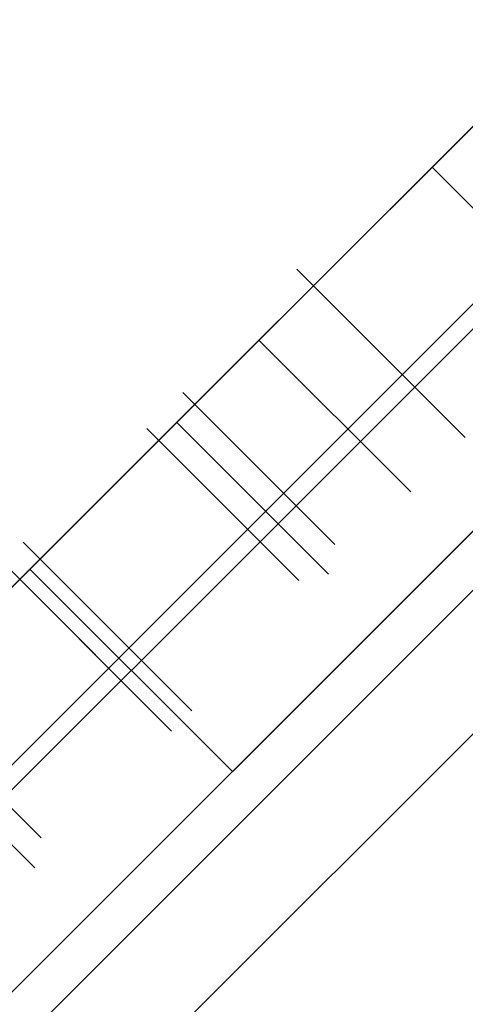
# Model space of a CAD drawing. Header units: millimetres. Extents: x -630 to 192, y -7 to 1615.
# Tile 102 of 249: x 136.04 to 139.15, y 45.51 to 52.39. Entities that reach past the tile are written whole.
import ezdxf

# ---------------------------------------------------------------- set-up
doc = ezdxf.new("R2010")
doc.units = ezdxf.units.MM
doc.header["$MEASUREMENT"] = 0
doc.layers.add('OVIDIO 160x80x72h', color=7, linetype='Continuous')

msp = doc.modelspace()

# ---------------------------------------------------------------- linework, layer by layer
at = {"layer": 'OVIDIO 160x80x72h', "extrusion": (-0.108979, 0.202852, 0.973126)}
for points in [[(-166.8952, 70.6343), (-166.8952, 231.2901)], [(-166.8952, 231.2901), (-166.8952, 70.6343)], [(-167.1907, 231.2901), (-167.1907, 70.6343)], [(-167.4862, 231.2901), (-167.4862, 70.6343)], [(-167.4862, 70.6343), (-167.4862, 231.2901)]]:
    msp.add_lwpolyline(points, dxfattribs=at)
at = {"layer": 'OVIDIO 160x80x72h', "extrusion": (-0.021464, 0.046296, 0.998697)}
for points in [[(-161.4591, -30.7233), (-161.4591, 70.5793)], [(-162.945, -29.7595), (-162.945, 70.7535)]]:
    msp.add_lwpolyline(points, dxfattribs=at)
at = {"layer": 'OVIDIO 160x80x72h', "extrusion": (-0.235702, 0.235702, 0.942809)}
for points in [[(-131.5232, 347.6585), (-131.5232, 238.5807)], [(-132.4719, 238.5807), (-132.4719, 347.6585)], [(-129.6259, 238.5807), (-129.6259, 347.6585)], [(-128.6772, 347.6585), (-128.6772, 238.5807)], [(-125.2546, 333.557), (-125.2546, 229.0167)], [(-126.2942, 336.3253), (-126.2942, 230.9174)]]:
    msp.add_lwpolyline(points, dxfattribs=at)
at = {"layer": 'OVIDIO 160x80x72h', "extrusion": (-0.202852, 0.108979, 0.973126)}
for points in [[(-83.1688, 143.8896), (-83.1688, 304.5455)], [(-83.1688, 304.5455), (-83.1688, 143.8896)], [(-82.8733, 304.5455), (-82.8733, 143.8896)], [(-82.5779, 143.8896), (-82.5779, 304.5455)], [(-82.5779, 304.5455), (-82.5779, 143.8896)]]:
    msp.add_lwpolyline(points, dxfattribs=at)
at = {"layer": 'OVIDIO 160x80x72h', "extrusion": (-0.046296, 0.021464, 0.998697)}
for points in [[(-83.7433, 59.0169), (-83.7433, 160.3213)], [(-82.2571, 59.9851), (-82.2571, 160.4963)]]:
    msp.add_lwpolyline(points, dxfattribs=at)
at = {"layer": 'OVIDIO 160x80x72h', "extrusion": (-0.015219, -0.015219, 0.999768)}
msp.add_lwpolyline([(152.494, 64.9109), (143.1165, 55.5355)], dxfattribs=at)
at = {"layer": 'OVIDIO 160x80x72h', "extrusion": (0.999884, -0.000231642, 0.015217)}
msp.add_lwpolyline([(58.0204, -2.3484), (50.5631, 487.4835)], dxfattribs=at)
at = {"layer": 'OVIDIO 160x80x72h'}
for points in [[(147.8155, 56.0149), (128.6454, 36.8448)], [(128.8588, 37.0582), (147.6021, 55.8015)], [(130.3816, 42.8236), (141.8367, 54.2787)], [(131.0887, 43.5307), (141.1296, 53.5716)], [(141.1296, 53.5716), (131.0887, 43.5307)], [(131.7958, 42.8236), (141.8367, 52.8645)], [(131.7958, 41.4094), (143.2509, 52.8645)], [(132.5029, 42.1165), (142.5438, 52.1574)], [(142.5438, 52.1574), (132.5029, 42.1165)], [(139.5903, 52.0324), (132.6279, 45.07)], [(132.6279, 45.07), (136.1091, 48.5512), (139.5903, 52.0324)], [(138.9175, 51.3595), (139.9781, 50.2988)], [(139.9781, 50.2988), (138.9175, 51.3595)], [(134.0421, 43.6557), (141.0046, 50.6182)], [(141.0046, 50.6182), (134.0421, 43.6557)], [(139.3028, 50.5022), (134.1581, 45.3575)], [(139.1497, 49.4704), (138.089, 50.5311)], [(138.089, 50.5311), (139.1497, 49.4704)], [(139.1497, 49.4704), (138.089, 50.5311)], [(137.7092, 50.1512), (138.7699, 49.0906)], [(138.7699, 49.0906), (137.7092, 50.1512)], [(138.1951, 48.5158), (137.1344, 49.5765)], [(140.3027, 49.5021), (135.1582, 44.3576)], [(136.1798, 48.6219), (137.2405, 47.5612)], [(137.2405, 47.5612), (136.1798, 48.6219)], [(137.2405, 47.5612), (136.1798, 48.6219)], [(137.5233, 47.137), (136.1091, 48.5512)], [(136.0384, 48.4805), (137.0991, 47.4198)], [(137.0991, 47.4198), (136.0384, 48.4805)], [(137.0991, 47.4198), (136.0384, 48.4805)], [(136.1445, 46.4652), (135.0838, 47.5259)]]:
    msp.add_lwpolyline(points, dxfattribs=at)
at = {"layer": 'OVIDIO 160x80x72h', "extrusion": (-0.324768, -0.324768, 0.888285)}
for points in [[(61.9128, 428.2867), (61.9128, 421.2002)], [(61.9128, 421.2002), (61.9128, 428.2867)], [(62.6628, 421.2002), (62.6628, 428.2867)], [(63.4128, 428.2867), (63.4128, 421.2002)], [(63.4128, 421.2002), (63.4128, 428.2867)]]:
    msp.add_lwpolyline(points, dxfattribs=at)
at = {"layer": 'OVIDIO 160x80x72h', "extrusion": (-0.288675, 0.866025, 0.408248)}
for points in [[(-148.03, 24.511), (-150.6747, 21.272)], [(-150.6747, 21.272), (-148.03, 24.511)]]:
    msp.add_lwpolyline(points, dxfattribs=at)
at = {"layer": 'OVIDIO 160x80x72h', "extrusion": (0.707107, -0.707107, 0)}
for points in [[(133.3746, 31.823), (133.3757, 31.7271), (133.3792, 31.6309), (133.385, 31.5343), (133.3932, 31.4376), (133.4037, 31.3407), (133.4167, 31.2437), (133.4321, 31.1469), (133.4499, 31.0502), (133.4702, 30.9537), (133.4928, 30.8575), (133.5179, 30.7617), (133.5454, 30.6665), (133.5753, 30.5718), (133.6075, 30.4778), (133.6421, 30.3846), (133.679, 30.2923), (133.7182, 30.2009), (133.7597, 30.1105), (133.8033, 30.0213), (133.8491, 29.9332), (133.8971, 29.8464), (133.947, 29.761), (133.999, 29.6769), (134.0529, 29.5944), (134.1087, 29.5134), (134.1663, 29.434), (134.2257, 29.3563), (134.2867, 29.2803), (134.3494, 29.2061), (134.4135, 29.1337), (134.4791, 29.0632), (134.5461, 28.9946)], [(134.5461, 28.9946), (134.4791, 29.0632), (134.4135, 29.1337), (134.3494, 29.2061), (134.2867, 29.2803), (134.2257, 29.3563), (134.1663, 29.434), (134.1087, 29.5134), (134.0529, 29.5944), (133.999, 29.6769), (133.947, 29.761), (133.8971, 29.8464), (133.8491, 29.9332), (133.8033, 30.0213), (133.7597, 30.1105), (133.7182, 30.2009), (133.679, 30.2923), (133.6421, 30.3846), (133.6075, 30.4778), (133.5753, 30.5718), (133.5454, 30.6665), (133.5179, 30.7617), (133.4928, 30.8575), (133.4702, 30.9537), (133.4499, 31.0502), (133.4321, 31.1469), (133.4167, 31.2437), (133.4037, 31.3407), (133.3932, 31.4376), (133.385, 31.5343), (133.3792, 31.6309), (133.3757, 31.7271), (133.3746, 31.823)], [(133.3746, 31.823), (133.3757, 31.7271), (133.3792, 31.6309), (133.385, 31.5343), (133.3932, 31.4376), (133.4037, 31.3407), (133.4167, 31.2437), (133.4321, 31.1469), (133.4499, 31.0502), (133.4702, 30.9537), (133.4928, 30.8575), (133.5179, 30.7617), (133.5454, 30.6665), (133.5753, 30.5718), (133.6075, 30.4778), (133.6421, 30.3846), (133.679, 30.2923), (133.7182, 30.2009), (133.7597, 30.1105), (133.8033, 30.0213), (133.8491, 29.9332), (133.8971, 29.8464), (133.947, 29.761), (133.999, 29.6769), (134.0529, 29.5944), (134.1087, 29.5134), (134.1663, 29.434), (134.2257, 29.3563), (134.2867, 29.2803), (134.3494, 29.2061), (134.4135, 29.1337), (134.4791, 29.0632), (134.5461, 28.9946)], [(132.2025, 634.4481), (132.2695, 634.3795), (132.3351, 634.309), (132.3993, 634.2366), (132.4619, 634.1624), (132.523, 634.0864), (132.5824, 634.0087), (132.64, 633.9293), (132.6958, 633.8483), (132.7497, 633.7658), (132.8017, 633.6818), (132.8517, 633.5963), (132.8997, 633.5095), (132.9455, 633.4215), (132.9892, 633.3322), (133.0306, 633.2418), (133.0698, 633.1504), (133.1068, 633.0581), (133.1414, 632.9649), (133.1736, 632.8709), (133.2035, 632.7762), (133.231, 632.681), (133.2561, 632.5852), (133.2788, 632.489), (133.2991, 632.3925), (133.3169, 632.2958), (133.3323, 632.1989), (133.3453, 632.102), (133.3559, 632.0051), (133.3641, 631.9083), (133.3699, 631.8118), (133.3734, 631.7155), (133.3746, 631.6196)], [(133.3746, 631.6196), (133.3734, 631.7155), (133.3699, 631.8118), (133.3641, 631.9083), (133.3559, 632.0051), (133.3453, 632.102), (133.3323, 632.1989), (133.3169, 632.2958), (133.2991, 632.3925), (133.2788, 632.489), (133.2561, 632.5852), (133.231, 632.681), (133.2035, 632.7762), (133.1736, 632.8709), (133.1414, 632.9649), (133.1068, 633.0581), (133.0698, 633.1504), (133.0306, 633.2418), (132.9892, 633.3322), (132.9455, 633.4215), (132.8997, 633.5095), (132.8517, 633.5963), (132.8017, 633.6818), (132.7497, 633.7658), (132.6958, 633.8483), (132.64, 633.9293), (132.5824, 634.0087), (132.523, 634.0864), (132.4619, 634.1624), (132.3993, 634.2366), (132.3351, 634.309), (132.2695, 634.3795), (132.2025, 634.4481)], [(132.8374, 660.1526), (132.7224, 660.0908), (132.6085, 660.0246), (132.496, 659.9542), (132.385, 659.8794), (132.2759, 659.8005), (132.1687, 659.7173), (132.0639, 659.6301), (131.9615, 659.5388), (131.8619, 659.4436), (131.7652, 659.3446), (131.6716, 659.2419), (131.5814, 659.1357), (131.5376, 659.0813), (131.4947, 659.0261), (131.4528, 658.9702), (131.4118, 658.9134), (131.3718, 658.856), (131.3328, 658.7978), (131.2948, 658.7389), (131.2578, 658.6793), (131.2219, 658.6191), (131.187, 658.5583), (131.1532, 658.4969), (131.1205, 658.435), (131.089, 658.3725), (131.0585, 658.3095), (131.0292, 658.2461), (131.001, 658.1822), (130.9481, 658.0533), (130.8999, 657.9231), (130.8564, 657.7917), (130.8175, 657.6594), (130.7835, 657.5266), (130.7541, 657.3934), (130.7295, 657.26), (130.7095, 657.1268), (130.694, 656.9939), (130.6831, 656.8616), (130.6767, 656.73), (130.6746, 656.5995)], [(130.6746, 656.5995), (130.6767, 656.73), (130.6831, 656.8616), (130.694, 656.9939), (130.7095, 657.1268), (130.7295, 657.26), (130.7541, 657.3934), (130.7835, 657.5266), (130.8175, 657.6594), (130.8564, 657.7917), (130.8999, 657.9231), (130.9481, 658.0533), (131.001, 658.1822), (131.0292, 658.2461), (131.0585, 658.3095), (131.089, 658.3725), (131.1205, 658.435), (131.1532, 658.4969), (131.187, 658.5583), (131.2219, 658.6191), (131.2578, 658.6793), (131.2948, 658.7389), (131.3328, 658.7978), (131.3718, 658.856), (131.4118, 658.9134), (131.4528, 658.9702), (131.4947, 659.0261), (131.5376, 659.0813), (131.5814, 659.1357), (131.6716, 659.2419), (131.7652, 659.3446), (131.8619, 659.4436), (131.9615, 659.5388), (132.0639, 659.6301), (132.1687, 659.7173), (132.2759, 659.8005), (132.385, 659.8794), (132.496, 659.9542), (132.6085, 660.0246), (132.7224, 660.0908), (132.8374, 660.1526)], [(132.2028, 634.4478), (132.2698, 634.3792), (132.3354, 634.3087), (132.3996, 634.2363), (132.4622, 634.1621), (132.5232, 634.0861), (132.5826, 634.0084), (132.6402, 633.929), (132.696, 633.848), (132.75, 633.7655), (132.8019, 633.6814), (132.8519, 633.596), (132.8999, 633.5092), (132.9457, 633.4211), (132.9893, 633.3318), (133.0308, 633.2415), (133.07, 633.1501), (133.1069, 633.0577), (133.1415, 632.9645), (133.1738, 632.8705), (133.2036, 632.7758), (133.2311, 632.6806), (133.2562, 632.5848), (133.2789, 632.4886), (133.2991, 632.3921), (133.317, 632.2954), (133.3324, 632.1985), (133.3453, 632.1016), (133.3559, 632.0047), (133.3641, 631.9079), (133.3699, 631.8114), (133.3734, 631.7151), (133.3746, 631.6192)], [(133.3746, 631.6192), (133.3734, 631.7151), (133.3699, 631.8114), (133.3641, 631.9079), (133.3559, 632.0047), (133.3453, 632.1016), (133.3324, 632.1985), (133.317, 632.2954), (133.2991, 632.3921), (133.2789, 632.4886), (133.2562, 632.5848), (133.2311, 632.6806), (133.2036, 632.7758), (133.1738, 632.8705), (133.1415, 632.9645), (133.1069, 633.0577), (133.07, 633.1501), (133.0308, 633.2415), (132.9893, 633.3318), (132.9457, 633.4211), (132.8999, 633.5092), (132.8519, 633.596), (132.8019, 633.6814), (132.75, 633.7655), (132.696, 633.848), (132.6402, 633.929), (132.5826, 634.0084), (132.5232, 634.0861), (132.4622, 634.1621), (132.3996, 634.2363), (132.3354, 634.3087), (132.2698, 634.3792), (132.2028, 634.4478)], [(132.8374, 660.1526), (132.7224, 660.0908), (132.6085, 660.0246), (132.496, 659.9542), (132.385, 659.8794), (132.2759, 659.8005), (132.1687, 659.7173), (132.0639, 659.6301), (131.9615, 659.5388), (131.8619, 659.4436), (131.7652, 659.3446), (131.6716, 659.2419), (131.5814, 659.1357), (131.5376, 659.0813), (131.4947, 659.0261), (131.4528, 658.9702), (131.4118, 658.9134), (131.3718, 658.856), (131.3328, 658.7978), (131.2948, 658.7389), (131.2578, 658.6793), (131.2219, 658.6191), (131.187, 658.5583), (131.1532, 658.4969), (131.1205, 658.435), (131.089, 658.3725), (131.0585, 658.3095), (131.0292, 658.2461), (131.001, 658.1822), (130.9481, 658.0533), (130.8999, 657.9231), (130.8564, 657.7917), (130.8175, 657.6594), (130.7835, 657.5266), (130.7541, 657.3934), (130.7295, 657.26), (130.7095, 657.1268), (130.694, 656.9939), (130.6831, 656.8616), (130.6767, 656.73), (130.6746, 656.5995)], [(130.6746, 656.5995), (130.6767, 656.73), (130.6831, 656.8616), (130.694, 656.9939), (130.7095, 657.1268), (130.7295, 657.26), (130.7541, 657.3934), (130.7835, 657.5266), (130.8175, 657.6594), (130.8564, 657.7917), (130.8999, 657.9231), (130.9481, 658.0533), (131.001, 658.1822), (131.0292, 658.2461), (131.0585, 658.3095), (131.089, 658.3725), (131.1205, 658.435), (131.1532, 658.4969), (131.187, 658.5583), (131.2219, 658.6191), (131.2578, 658.6793), (131.2948, 658.7389), (131.3328, 658.7978), (131.3718, 658.856), (131.4118, 658.9134), (131.4528, 658.9702), (131.4947, 659.0261), (131.5376, 659.0813), (131.5814, 659.1357), (131.6716, 659.2419), (131.7652, 659.3446), (131.8619, 659.4436), (131.9615, 659.5388), (132.0639, 659.6301), (132.1687, 659.7173), (132.2759, 659.8005), (132.385, 659.8794), (132.496, 659.9542), (132.6085, 660.0246), (132.7224, 660.0908), (132.8374, 660.1526)], [(129.3025, 634.8039), (129.3695, 634.8725), (129.4351, 634.943), (129.4993, 635.0154), (129.5619, 635.0896), (129.623, 635.1656), (129.6824, 635.2433), (129.74, 635.3227), (129.7958, 635.4036), (129.8497, 635.4862), (129.9017, 635.5702), (129.9517, 635.6557), (129.9997, 635.7425), (130.0455, 635.8305), (130.0892, 635.9198), (130.1306, 636.0102), (130.1698, 636.1016), (130.2068, 636.1939), (130.2414, 636.2871), (130.2736, 636.3811), (130.3035, 636.4758), (130.331, 636.571), (130.3561, 636.6668), (130.3788, 636.763), (130.3991, 636.8595), (130.4169, 636.9562), (130.4323, 637.0531), (130.4453, 637.15), (130.4559, 637.2469), (130.4641, 637.3437), (130.4699, 637.4402), (130.4734, 637.5365), (130.4746, 637.6324)], [(130.4746, 637.6324), (130.4734, 637.5365), (130.4699, 637.4402), (130.4641, 637.3437), (130.4559, 637.2469), (130.4453, 637.15), (130.4323, 637.0531), (130.4169, 636.9562), (130.3991, 636.8595), (130.3788, 636.763), (130.3561, 636.6668), (130.331, 636.571), (130.3035, 636.4758), (130.2736, 636.3811), (130.2414, 636.2871), (130.2068, 636.1939), (130.1698, 636.1016), (130.1306, 636.0102), (130.0892, 635.9198), (130.0455, 635.8305), (129.9997, 635.7425), (129.9517, 635.6557), (129.9017, 635.5702), (129.8497, 635.4862), (129.7958, 635.4036), (129.74, 635.3227), (129.6824, 635.2433), (129.623, 635.1656), (129.5619, 635.0896), (129.4993, 635.0154), (129.4351, 634.943), (129.3695, 634.8725), (129.3025, 634.8039)]]:
    msp.add_lwpolyline(points, dxfattribs=at)
at = {"layer": 'OVIDIO 160x80x72h', "extrusion": (0.000182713, -0.000182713, 1)}
for points in [[(139.0343, 49.5858), (137.9736, 50.6465)], [(137.9736, 50.6465), (139.0343, 49.5858)]]:
    msp.add_lwpolyline(points, dxfattribs=at)
at = {"layer": 'OVIDIO 160x80x72h', "extrusion": (1, 0, 0)}
for points in [[(50.5311, 631.6196), (50.5311, 31.823)], [(50.5311, 31.823), (50.5311, 631.6196)], [(50.0007, 31.823), (50.0007, 631.6193)], [(48.6219, 637.6328), (48.6219, 656.5995)], [(48.6219, 656.5995), (48.6219, 637.6328)], [(48.5512, -0.1338), (48.5512, 27.1662)], [(48.4805, 656.5995), (48.4805, 637.6328)], [(48.0916, 637.6327), (48.0916, 656.5995)], [(47.9501, 637.6327), (47.9501, 656.5995)], [(47.5612, 656.5995), (47.5612, 637.6324)], [(47.5612, 637.6324), (47.5612, 656.5995)], [(47.4198, 656.5995), (47.4198, 637.6324)], [(47.4198, 637.6324), (47.4198, 656.5995)], [(47.137, -0.1338), (47.137, 27.1662)]]:
    msp.add_lwpolyline(points, dxfattribs=at)
at = {"layer": 'OVIDIO 160x80x72h', "extrusion": (-0.707107, 0.707107, 0)}
for points in [[(-133.3746, 31.823), (-133.3757, 31.7271), (-133.3792, 31.6309), (-133.385, 31.5343), (-133.3932, 31.4376), (-133.4037, 31.3407), (-133.4167, 31.2437), (-133.4321, 31.1469), (-133.4499, 31.0502), (-133.4702, 30.9537), (-133.4928, 30.8575), (-133.5179, 30.7617), (-133.5454, 30.6665), (-133.5753, 30.5718), (-133.6075, 30.4778), (-133.6421, 30.3846), (-133.679, 30.2923), (-133.7182, 30.2009), (-133.7597, 30.1105), (-133.8033, 30.0213), (-133.8491, 29.9332), (-133.8971, 29.8464), (-133.947, 29.761), (-133.999, 29.6769), (-134.0529, 29.5944), (-134.1087, 29.5134), (-134.1663, 29.434), (-134.2257, 29.3563), (-134.2867, 29.2803), (-134.3494, 29.2061), (-134.4135, 29.1337), (-134.4791, 29.0632), (-134.5461, 28.9946)], [(-134.5461, 28.9946), (-134.4791, 29.0632), (-134.4135, 29.1337), (-134.3494, 29.2061), (-134.2867, 29.2803), (-134.2257, 29.3563), (-134.1663, 29.434), (-134.1087, 29.5134), (-134.0529, 29.5944), (-133.999, 29.6769), (-133.947, 29.761), (-133.8971, 29.8464), (-133.8491, 29.9332), (-133.8033, 30.0213), (-133.7597, 30.1105), (-133.7182, 30.2009), (-133.679, 30.2923), (-133.6421, 30.3846), (-133.6075, 30.4778), (-133.5753, 30.5718), (-133.5454, 30.6665), (-133.5179, 30.7617), (-133.4928, 30.8575), (-133.4702, 30.9537), (-133.4499, 31.0502), (-133.4321, 31.1469), (-133.4167, 31.2437), (-133.4037, 31.3407), (-133.3932, 31.4376), (-133.385, 31.5343), (-133.3792, 31.6309), (-133.3757, 31.7271), (-133.3746, 31.823)], [(-132.2025, 634.4481), (-132.2695, 634.3795), (-132.3351, 634.309), (-132.3993, 634.2366), (-132.4619, 634.1624), (-132.523, 634.0865), (-132.5823, 634.0088), (-132.64, 633.9294), (-132.6958, 633.8484), (-132.7497, 633.7659), (-132.8017, 633.6819), (-132.8517, 633.5964), (-132.8996, 633.5096), (-132.9455, 633.4216), (-132.9891, 633.3323), (-133.0306, 633.242), (-133.0698, 633.1506), (-133.1067, 633.0583), (-133.1413, 632.9651), (-133.1736, 632.8711), (-133.2035, 632.7764), (-133.231, 632.6812), (-133.2561, 632.5854), (-133.2788, 632.4893), (-133.299, 632.3928), (-133.3169, 632.296), (-133.3323, 632.1992), (-133.3453, 632.1022), (-133.3559, 632.0054), (-133.3641, 631.9086), (-133.3699, 631.812), (-133.3734, 631.7158), (-133.3746, 631.6199)], [(-130.6746, 656.5995), (-130.6767, 656.73), (-130.6831, 656.8616), (-130.694, 656.9939), (-130.7095, 657.1268), (-130.7295, 657.26), (-130.7541, 657.3934), (-130.7835, 657.5266), (-130.8175, 657.6594), (-130.8564, 657.7917), (-130.8999, 657.9231), (-130.9481, 658.0533), (-131.001, 658.1822), (-131.0292, 658.2461), (-131.0585, 658.3095), (-131.089, 658.3725), (-131.1205, 658.435), (-131.1532, 658.4969), (-131.187, 658.5583), (-131.2219, 658.6191), (-131.2578, 658.6793), (-131.2948, 658.7389), (-131.3328, 658.7978), (-131.3718, 658.856), (-131.4118, 658.9134), (-131.4528, 658.9702), (-131.4947, 659.0261), (-131.5376, 659.0813), (-131.5814, 659.1357), (-131.6716, 659.2419), (-131.7652, 659.3446), (-131.8619, 659.4436), (-131.9615, 659.5388), (-132.0639, 659.6301), (-132.1687, 659.7173), (-132.2759, 659.8005), (-132.385, 659.8794), (-132.496, 659.9542), (-132.6085, 660.0246), (-132.7224, 660.0908), (-132.8374, 660.1526)], [(-130.6746, 637.6328), (-130.6757, 637.5369), (-130.6792, 637.4406), (-130.685, 637.3441), (-130.6932, 637.2473), (-130.7038, 637.1504), (-130.7167, 637.0535), (-130.7321, 636.9566), (-130.75, 636.8599), (-130.7702, 636.7633), (-130.7929, 636.6672), (-130.818, 636.5714), (-130.8455, 636.4761), (-130.8753, 636.3815), (-130.9076, 636.2875), (-130.9422, 636.1943), (-130.9791, 636.1019), (-131.0183, 636.0105), (-131.0598, 635.9201), (-131.1034, 635.8309), (-131.1492, 635.7428), (-131.1972, 635.656), (-131.2472, 635.5706), (-131.2991, 635.4865), (-131.3531, 635.404), (-131.4089, 635.323), (-131.4665, 635.2436), (-131.5259, 635.1659), (-131.5869, 635.0899), (-131.6496, 635.0157), (-131.7137, 634.9433), (-131.7793, 634.8728), (-131.8463, 634.8041)], [(-131.8463, 634.8041), (-131.7793, 634.8728), (-131.7137, 634.9433), (-131.6496, 635.0157), (-131.5869, 635.0899), (-131.5259, 635.1659), (-131.4665, 635.2436), (-131.4089, 635.323), (-131.3531, 635.404), (-131.2991, 635.4865), (-131.2472, 635.5706), (-131.1972, 635.656), (-131.1492, 635.7428), (-131.1034, 635.8309), (-131.0598, 635.9201), (-131.0183, 636.0105), (-130.9791, 636.1019), (-130.9422, 636.1943), (-130.9076, 636.2875), (-130.8753, 636.3815), (-130.8455, 636.4761), (-130.818, 636.5714), (-130.7929, 636.6672), (-130.7702, 636.7633), (-130.75, 636.8599), (-130.7321, 636.9566), (-130.7167, 637.0535), (-130.7038, 637.1504), (-130.6932, 637.2473), (-130.685, 637.3441), (-130.6792, 637.4406), (-130.6757, 637.5369), (-130.6746, 637.6328)], [(-130.6746, 637.6324), (-130.6757, 637.5366), (-130.6792, 637.4403), (-130.685, 637.3438), (-130.6932, 637.247), (-130.7038, 637.1501), (-130.7168, 637.0532), (-130.7322, 636.9564), (-130.75, 636.8597), (-130.7702, 636.7632), (-130.7929, 636.667), (-130.818, 636.5713), (-130.8455, 636.476), (-130.8753, 636.3814), (-130.9076, 636.2874), (-130.9422, 636.1942), (-130.9791, 636.1019), (-131.0183, 636.0105), (-131.0597, 635.9202), (-131.1034, 635.8309), (-131.1492, 635.7429), (-131.1971, 635.6561), (-131.2471, 635.5706), (-131.2991, 635.4866), (-131.353, 635.4041), (-131.4088, 635.3231), (-131.4664, 635.2437), (-131.5257, 635.166), (-131.5868, 635.0901), (-131.6494, 635.0159), (-131.7135, 634.9435), (-131.7791, 634.873), (-131.8461, 634.8044)], [(-130.4746, 656.5995), (-130.4724, 656.73), (-130.466, 656.8616), (-130.4551, 656.9939), (-130.4396, 657.1268), (-130.4196, 657.26), (-130.395, 657.3934), (-130.3656, 657.5266), (-130.3316, 657.6594), (-130.2928, 657.7917), (-130.2492, 657.9231), (-130.201, 658.0533), (-130.1481, 658.1822), (-130.1199, 658.2461), (-130.0906, 658.3095), (-130.0601, 658.3725), (-130.0286, 658.435), (-129.9959, 658.4969), (-129.9621, 658.5583), (-129.9272, 658.6191), (-129.8913, 658.6793), (-129.8544, 658.7389), (-129.8163, 658.7978), (-129.7773, 658.856), (-129.7373, 658.9134), (-129.6963, 658.9702), (-129.6544, 659.0261), (-129.6115, 659.0813), (-129.5677, 659.1357), (-129.4775, 659.2419), (-129.3839, 659.3446), (-129.2872, 659.4436), (-129.1876, 659.5388), (-129.0852, 659.6301), (-128.9804, 659.7173), (-128.8732, 659.8005), (-128.7641, 659.8794), (-128.6531, 659.9542), (-128.5406, 660.0246), (-128.4267, 660.0908), (-128.3117, 660.1526)], [(-130.6746, 637.6324), (-130.6757, 637.5365), (-130.6792, 637.4402), (-130.685, 637.3437), (-130.6932, 637.2469), (-130.7038, 637.15), (-130.7168, 637.0531), (-130.7322, 636.9562), (-130.75, 636.8595), (-130.7703, 636.763), (-130.793, 636.6668), (-130.8181, 636.571), (-130.8456, 636.4758), (-130.8755, 636.3811), (-130.9077, 636.2871), (-130.9423, 636.1939), (-130.9793, 636.1016), (-131.0185, 636.0102), (-131.0599, 635.9198), (-131.1036, 635.8305), (-131.1494, 635.7425), (-131.1974, 635.6557), (-131.2474, 635.5702), (-131.2994, 635.4862), (-131.3533, 635.4036), (-131.4091, 635.3227), (-131.4667, 635.2433), (-131.5261, 635.1656), (-131.5872, 635.0896), (-131.6498, 635.0154), (-131.714, 634.943), (-131.7796, 634.8725), (-131.8466, 634.8039)], [(-131.8466, 634.8039), (-131.7796, 634.8725), (-131.714, 634.943), (-131.6498, 635.0154), (-131.5872, 635.0896), (-131.5261, 635.1656), (-131.4667, 635.2433), (-131.4091, 635.3227), (-131.3533, 635.4036), (-131.2994, 635.4862), (-131.2474, 635.5702), (-131.1974, 635.6557), (-131.1494, 635.7425), (-131.1036, 635.8305), (-131.0599, 635.9198), (-131.0185, 636.0102), (-130.9793, 636.1016), (-130.9423, 636.1939), (-130.9077, 636.2871), (-130.8755, 636.3811), (-130.8456, 636.4758), (-130.8181, 636.571), (-130.793, 636.6668), (-130.7703, 636.763), (-130.75, 636.8595), (-130.7322, 636.9562), (-130.7168, 637.0531), (-130.7038, 637.15), (-130.6932, 637.2469), (-130.685, 637.3437), (-130.6792, 637.4402), (-130.6757, 637.5365), (-130.6746, 637.6324)], [(-130.4746, 656.5995), (-130.4724, 656.73), (-130.466, 656.8616), (-130.4551, 656.9939), (-130.4396, 657.1268), (-130.4196, 657.26), (-130.395, 657.3934), (-130.3656, 657.5266), (-130.3316, 657.6594), (-130.2928, 657.7917), (-130.2492, 657.9231), (-130.201, 658.0533), (-130.1481, 658.1822), (-130.1199, 658.2461), (-130.0906, 658.3095), (-130.0601, 658.3725), (-130.0286, 658.435), (-129.9959, 658.4969), (-129.9621, 658.5583), (-129.9272, 658.6191), (-129.8913, 658.6793), (-129.8544, 658.7389), (-129.8163, 658.7978), (-129.7773, 658.856), (-129.7373, 658.9134), (-129.6963, 658.9702), (-129.6544, 659.0261), (-129.6115, 659.0813), (-129.5677, 659.1357), (-129.4775, 659.2419), (-129.3839, 659.3446), (-129.2872, 659.4436), (-129.1876, 659.5388), (-129.0852, 659.6301), (-128.9804, 659.7173), (-128.8732, 659.8005), (-128.7641, 659.8794), (-128.6531, 659.9542), (-128.5406, 660.0246), (-128.4267, 660.0908), (-128.3117, 660.1526)], [(-130.4746, 637.6328), (-130.4734, 637.5369), (-130.4699, 637.4406), (-130.4641, 637.3441), (-130.4559, 637.2473), (-130.4454, 637.1504), (-130.4324, 637.0535), (-130.417, 636.9566), (-130.3992, 636.8598), (-130.3789, 636.7633), (-130.3562, 636.6672), (-130.3312, 636.5714), (-130.3037, 636.4761), (-130.2738, 636.3815), (-130.2415, 636.2875), (-130.2069, 636.1943), (-130.17, 636.1019), (-130.1308, 636.0105), (-130.0893, 635.9201), (-130.0457, 635.8309), (-129.9999, 635.7428), (-129.9519, 635.656), (-129.902, 635.5705), (-129.85, 635.4865), (-129.796, 635.4039), (-129.7402, 635.3229), (-129.6826, 635.2436), (-129.6232, 635.1658), (-129.5622, 635.0898), (-129.4995, 635.0156), (-129.4354, 634.9432), (-129.3697, 634.8727), (-129.3027, 634.8041)], [(-130.4746, 656.5995), (-130.4724, 656.73), (-130.466, 656.8616), (-130.4551, 656.9939), (-130.4396, 657.1268), (-130.4196, 657.26), (-130.395, 657.3934), (-130.3656, 657.5266), (-130.3316, 657.6594), (-130.2928, 657.7917), (-130.2492, 657.9231), (-130.201, 658.0533), (-130.1481, 658.1822), (-130.1199, 658.2461), (-130.0906, 658.3095), (-130.0601, 658.3725), (-130.0286, 658.435), (-129.9959, 658.4969), (-129.9621, 658.5583), (-129.9272, 658.6191), (-129.8913, 658.6793), (-129.8544, 658.7389), (-129.8163, 658.7978), (-129.7773, 658.856), (-129.7373, 658.9134), (-129.6963, 658.9702), (-129.6544, 659.0261), (-129.6115, 659.0813), (-129.5677, 659.1357), (-129.4775, 659.2419), (-129.3839, 659.3446), (-129.2872, 659.4436), (-129.1876, 659.5388), (-129.0852, 659.6301), (-128.9804, 659.7173), (-128.8732, 659.8005), (-128.7641, 659.8794), (-128.6531, 659.9542), (-128.5406, 660.0246), (-128.4267, 660.0908), (-128.3117, 660.1526)], [(-128.3117, 660.1526), (-128.4267, 660.0908), (-128.5406, 660.0246), (-128.6531, 659.9542), (-128.7641, 659.8794), (-128.8732, 659.8005), (-128.9804, 659.7173), (-129.0852, 659.6301), (-129.1876, 659.5388), (-129.2872, 659.4436), (-129.3839, 659.3446), (-129.4775, 659.2419), (-129.5677, 659.1357), (-129.6115, 659.0813), (-129.6544, 659.0261), (-129.6963, 658.9702), (-129.7373, 658.9134), (-129.7773, 658.856), (-129.8163, 658.7978), (-129.8544, 658.7389), (-129.8913, 658.6793), (-129.9272, 658.6191), (-129.9621, 658.5583), (-129.9959, 658.4969), (-130.0286, 658.435), (-130.0601, 658.3725), (-130.0906, 658.3095), (-130.1199, 658.2461), (-130.1481, 658.1822), (-130.201, 658.0533), (-130.2492, 657.9231), (-130.2928, 657.7917), (-130.3316, 657.6594), (-130.3656, 657.5266), (-130.395, 657.3934), (-130.4196, 657.26), (-130.4396, 657.1268), (-130.4551, 656.9939), (-130.466, 656.8616), (-130.4724, 656.73), (-130.4746, 656.5995)]]:
    msp.add_lwpolyline(points, dxfattribs=at)
at = {"layer": 'OVIDIO 160x80x72h', "extrusion": (0.881274, 0.265352, -0.39108)}
msp.add_lwpolyline([(9.7402, 622.7879), (-32.1275, 677.1671)], dxfattribs=at)
at = {"layer": 'OVIDIO 160x80x72h', "extrusion": (0.865975, -0.288793, 0.408272)}
for points in [[(90.2547, 532.8108), (90.5732, 532.4208)], [(90.5732, 532.4208), (90.2547, 532.8108)], [(89.5843, 532.2627), (89.9028, 531.8727)], [(89.9028, 531.8727), (89.5843, 532.2627)]]:
    msp.add_lwpolyline(points, dxfattribs=at)
at = {"layer": 'OVIDIO 160x80x72h', "extrusion": (0.000129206, -0.000129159, 1)}
for points in [[(138.2391, 48.7238), (137.1783, 49.7842)], [(137.1783, 49.7842), (138.2391, 48.7238)], [(136.9264, 49.5325), (137.9873, 48.472)], [(137.9873, 48.472), (136.9264, 49.5325)]]:
    msp.add_lwpolyline(points, dxfattribs=at)
at = {"layer": 'OVIDIO 160x80x72h', "extrusion": (0, 1, 0)}
for points in [[(-139.1497, 631.6192), (-139.1497, 31.823)], [(-139.1497, 31.823), (-139.1497, 631.6192)]]:
    msp.add_lwpolyline(points, dxfattribs=at)
at = {"layer": 'OVIDIO 160x80x72h', "extrusion": (-0.288793, 0.865975, 0.408272)}
msp.add_lwpolyline([(-146.2697, 577.9152), (-145.9512, 578.305)], dxfattribs=at)
at = {"layer": 'OVIDIO 160x80x72h', "extrusion": (0.000182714, -0.000182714, 1)}
for points in [[(137.124, 47.6777), (136.0633, 48.7384)], [(136.0633, 48.7384), (137.124, 47.6777)], [(136.9826, 47.5363), (135.9219, 48.597)], [(135.9219, 48.597), (136.9826, 47.5363)]]:
    msp.add_lwpolyline(points, dxfattribs=at)
at = {"layer": 'OVIDIO 160x80x72h', "extrusion": (0.707107, 0.707107, 0)}
for points in [[(-61.9128, 27.1662), (-61.9137, 27.2383), (-61.9163, 27.3108), (-61.9207, 27.3834), (-61.9269, 27.4562), (-61.9349, 27.5291), (-61.9446, 27.6019), (-61.9562, 27.6747), (-61.9697, 27.7474), (-61.9849, 27.8199), (-62.002, 27.8921), (-62.0209, 27.964), (-62.0416, 28.0356), (-62.064, 28.1066), (-62.0883, 28.1771), (-62.1143, 28.247), (-62.142, 28.3163), (-62.1715, 28.3848), (-62.2026, 28.4525), (-62.2354, 28.5194), (-62.2697, 28.5853), (-62.3057, 28.6503), (-62.3432, 28.7143), (-62.3821, 28.7772), (-62.4225, 28.839), (-62.4643, 28.8996), (-62.5075, 28.959), (-62.5519, 29.0171), (-62.5976, 29.0739), (-62.6444, 29.1294), (-62.6924, 29.1835), (-62.7414, 29.2362), (-62.7915, 29.2875), (-62.8428, 29.3375), (-62.8955, 29.3866), (-62.9496, 29.4346), (-63.0051, 29.4814), (-63.0619, 29.5271), (-63.12, 29.5715), (-63.1794, 29.6147), (-63.24, 29.6565), (-63.3018, 29.6969), (-63.3647, 29.7358), (-63.4286, 29.7733), (-63.4936, 29.8092), (-63.5596, 29.8436), (-63.6265, 29.8764), (-63.6942, 29.9075), (-63.7627, 29.937), (-63.832, 29.9647), (-63.9019, 29.9907), (-63.9724, 30.0149), (-64.0434, 30.0374), (-64.1149, 30.0581), (-64.1868, 30.077), (-64.2591, 30.0941), (-64.3316, 30.1093), (-64.4042, 30.1227), (-64.4771, 30.1343), (-64.5499, 30.1441), (-64.6228, 30.1521), (-64.6956, 30.1583), (-64.7682, 30.1627), (-64.8406, 30.1653), (-64.9128, 30.1662)], [(-63.9128, 27.1662), (-63.9131, 27.1904), (-63.914, 27.2147), (-63.9155, 27.2391), (-63.9176, 27.2635), (-63.9203, 27.2879), (-63.9236, 27.3123), (-63.9275, 27.3367), (-63.932, 27.361), (-63.9371, 27.3852), (-63.9429, 27.4094), (-63.9492, 27.4334), (-63.9561, 27.4573), (-63.9637, 27.481), (-63.9718, 27.5045), (-63.9805, 27.5278), (-63.9898, 27.5509), (-63.9996, 27.5737), (-64.01, 27.5963), (-64.021, 27.6185), (-64.0324, 27.6404), (-64.0444, 27.662), (-64.0569, 27.6833), (-64.0699, 27.7042), (-64.0833, 27.7247), (-64.0972, 27.7448), (-64.1116, 27.7645), (-64.1263, 27.7837), (-64.1415, 27.8026), (-64.157, 27.8209), (-64.1729, 27.8389), (-64.1891, 27.8563), (-64.2057, 27.8733), (-64.2227, 27.8898), (-64.2401, 27.9061), (-64.258, 27.922), (-64.2764, 27.9375), (-64.2952, 27.9527), (-64.3145, 27.9674), (-64.3342, 27.9818), (-64.3543, 27.9957), (-64.3748, 28.0091), (-64.3957, 28.0221), (-64.4169, 28.0346), (-64.4385, 28.0465), (-64.4605, 28.058), (-64.4827, 28.0689), (-64.5053, 28.0793), (-64.5281, 28.0892), (-64.5512, 28.0985), (-64.5745, 28.1072), (-64.598, 28.1153), (-64.6217, 28.1228), (-64.6456, 28.1298), (-64.6696, 28.1361), (-64.6937, 28.1419), (-64.718, 28.147), (-64.7423, 28.1515), (-64.7667, 28.1554), (-64.7911, 28.1587), (-64.8155, 28.1614), (-64.8399, 28.1635), (-64.8643, 28.165), (-64.8886, 28.1659), (-64.9128, 28.1662)]]:
    msp.add_lwpolyline(points, dxfattribs=at)
at = {"layer": 'OVIDIO 160x80x72h', "extrusion": (-0.666667, 0.666667, -0.333333)}
for points in [[(-128.6772, 637.5817), (-128.7902, 637.5453), (-128.9043, 637.511), (-129.0194, 637.4789), (-129.1354, 637.449), (-129.2522, 637.4214), (-129.3699, 637.396), (-129.4882, 637.373), (-129.6073, 637.3523), (-129.7269, 637.334), (-129.847, 637.3181), (-129.9676, 637.3046), (-130.0885, 637.2936), (-130.2098, 637.2849), (-130.3312, 637.2788), (-130.4529, 637.2751), (-130.5746, 637.2738), (-130.6962, 637.2751), (-130.8179, 637.2788), (-130.9393, 637.2849), (-131.0606, 637.2936), (-131.1815, 637.3046), (-131.3021, 637.3181), (-131.4222, 637.334), (-131.5419, 637.3523), (-131.6609, 637.373), (-131.7792, 637.396), (-131.8969, 637.4214), (-132.0137, 637.449), (-132.1297, 637.4789), (-132.2448, 637.511), (-132.3589, 637.5453), (-132.4719, 637.5817)], [(-129.6259, 640.4278), (-129.6824, 640.4096), (-129.7394, 640.3924), (-129.797, 640.3764), (-129.855, 640.3614), (-129.9134, 640.3476), (-129.9722, 640.3349), (-130.0314, 640.3234), (-130.0909, 640.3131), (-130.1507, 640.3039), (-130.2108, 640.296), (-130.2711, 640.2892), (-130.3315, 640.2837), (-130.3922, 640.2794), (-130.4529, 640.2763), (-130.5137, 640.2745), (-130.5746, 640.2738), (-130.6354, 640.2745), (-130.6962, 640.2763), (-130.7569, 640.2794), (-130.8176, 640.2837), (-130.878, 640.2892), (-130.9383, 640.296), (-130.9984, 640.3039), (-131.0582, 640.3131), (-131.1177, 640.3234), (-131.1769, 640.3349), (-131.2357, 640.3476), (-131.2941, 640.3614), (-131.3521, 640.3764), (-131.4097, 640.3924), (-131.4667, 640.4096), (-131.5232, 640.4278)]]:
    msp.add_lwpolyline(points, dxfattribs=at)
at = {"layer": 'OVIDIO 160x80x72h', "extrusion": (0.000129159, -0.000129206, 1)}
for points in [[(135.1278, 47.7339), (136.1883, 46.6731)], [(136.1883, 46.6731), (135.1278, 47.7339)]]:
    msp.add_lwpolyline(points, dxfattribs=at)
at = {"layer": 'OVIDIO 160x80x72h', "extrusion": (-0.288793, 0.865975, -0.408272)}
for points in [[(-143.6923, 579.5413), (-144.0109, 579.9313)], [(-144.0109, 579.9313), (-143.6923, 579.5413)]]:
    msp.add_lwpolyline(points, dxfattribs=at)

doc.saveas('drawing.dxf')
